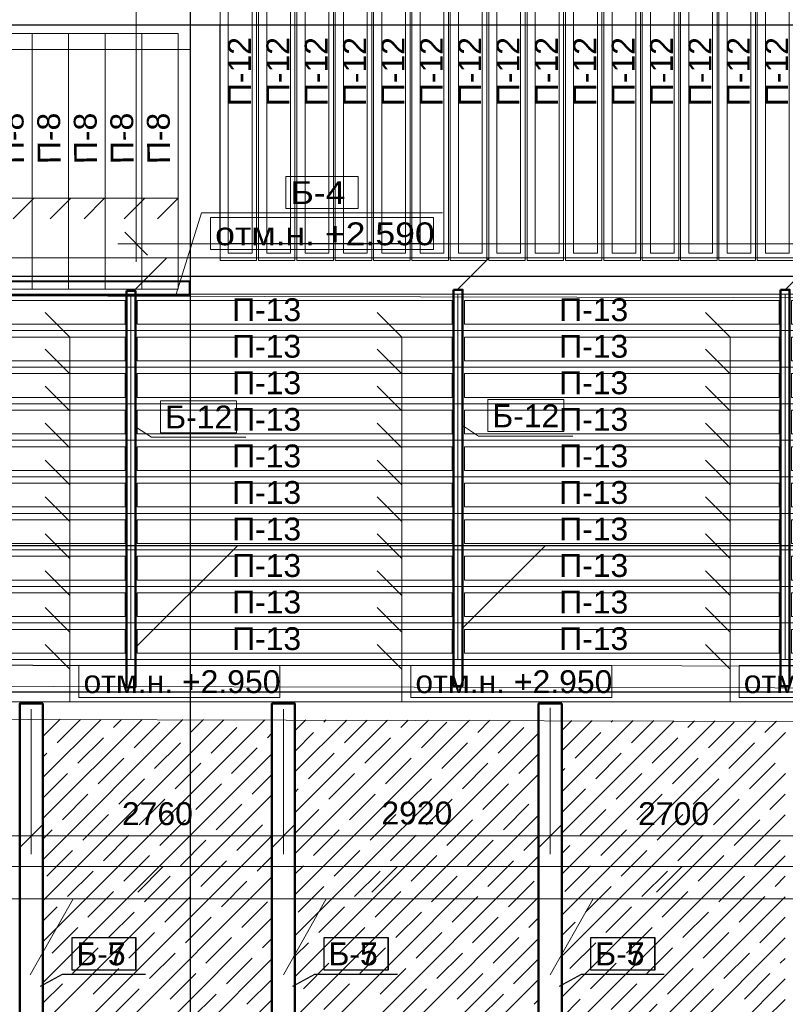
# Model space of a CAD drawing. Header units: millimetres. Extents: x -7161 to 110053, y -144197 to 45021.
# Tile 16 of 34: x 22684 to 31064, y 7383 to 18161. Entities that reach past the tile are written whole.
import ezdxf

# ---------------------------------------------------------------- set-up
doc = ezdxf.new("R2010")
doc.units = ezdxf.units.MM
for name, color, linetype, lineweight in [('Каркас', 130, 'Continuous', 50), ('Несущие стены', 10, 'Continuous', 40), ('Обмерные чертежи _09_02_2026_ 1 эт_dwg', 8, 'Continuous', 9), ('Оси', 7, 'Continuous', 9), ('Плита', 7, 'Continuous', 9), ('Размеры', 7, 'Continuous', 9), ('Стены', 7, 'Continuous', 9), ('Текст', 7, 'Continuous', 9), ('Штриховка', 7, 'Continuous', 9)]:
    doc.layers.add(name, color=color, linetype=linetype, lineweight=lineweight)
doc.styles.add('Arial', font='arial.ttf', dxfattribs={"height": 250})
doc.styles.add('Arial_2', font='arial.ttf', dxfattribs={"width": 1.11462, "height": 250})

# ---------------------------------------------------------------- blocks, each defined once
blk = doc.blocks.new('Обмерные чертежи _09_02_2026_ 1 эт_dwg_ось сокольники-2036289-Cхема демонтажа сборных ребристых плит перекрытия 1 этажа в осях _Г-Ж_1-3 и Г-Ж_10-12_')
at = {"layer": 'Оси', "color": 250, "lineweight": 30, "flags": 128}
for points in [[(-482816, 84678), (-482816, 80157), (-482816, 63892), (-482816, 56540), (-482816, 51884), (-482816, 45174), (-482816, 43179), (-482816, 36624), (-482816, 36124)], [(-445520, 61837), (-452018, 61837), (-455016, 61837), (-459017, 61837), (-462418, 61837), (-470317, 61837), (-482816, 61837), (-490714, 61837), (-493713, 61837), (-497864, 61837), (-500864, 61837), (-507364, 61837), (-513025, 61837), (-513525, 61837)], [(-445520, 59085), (-452018, 59085), (-455016, 59085), (-459017, 59085), (-462418, 59085), (-470317, 59085), (-482816, 59085), (-490714, 59085), (-493713, 59085), (-497864, 59085), (-500864, 59085), (-507364, 59085), (-513025, 59085), (-513525, 59085)], [(-445520, 54535), (-452018, 54535), (-455016, 54535), (-459017, 54535), (-462418, 54535), (-470317, 54535), (-482816, 54535), (-490714, 54535), (-493713, 54535), (-497864, 54535), (-500864, 54535), (-507364, 54535), (-513025, 54535), (-513525, 54535)]]:
    blk.add_lwpolyline(points, dxfattribs=at)
blk = doc.blocks.new('Обмерные чертежи _09_02_2026_ 1 эт_dwg__Oblique-2036290-Cхема демонтажа сборных ребристых плит перекрытия 1 этажа в осях _Г-Ж_1-3 и Г-Ж_10-12_')
at = {"layer": 'Размеры'}
blk.add_line((-0.5, -0.5), (0.5, 0.5), dxfattribs=at)
blk = doc.blocks.new('Обмерные чертежи _09_02_2026_ 1 эт_dwg__U3724-2036299-Cхема демонтажа сборных ребристых плит перекрытия 1 этажа в осях _Г-Ж_1-3 и Г-Ж_10-12_')
at = {"layer": 'Плита', "flags": 128}
for points in [[(200, 1925), (-200, 1925), (-200, -1925), (200, -1925)], [(150, 1855), (150, -1845), (-110, -1845), (-110, 1855)]]:
    blk.add_lwpolyline(points, close=True, dxfattribs=at)
at = {"layer": 'Текст', "insert": (-113, -235), "char_height": 250, "width": 902.89, "attachment_point": 1, "rotation": 90, "line_spacing_factor": 0.941778, "style": 'Arial'}
blk.add_mtext('П-12', dxfattribs=at)
blk = doc.blocks.new('Обмерные чертежи _09_02_2026_ 1 эт_dwg__U3725-2036300-Cхема демонтажа сборных ребристых плит перекрытия 1 этажа в осях _Г-Ж_1-3 и Г-Ж_10-12_')
for p in [(0, 0), (420, 0), (840, 0), (1260, 0), (1680, 0), (2100, 0), (2520, 0), (2940, 0), (3360, 0), (3780, 0), (4200, 0), (4620, 0), (5040, 0), (5460, 0), (5880, 0), (6300, 0), (6720, 0), (7140, 0), (7560, 0), (7980, 0), (8400, 0), (8820, 0), (9240, 0), (9660, 0), (10080, 0), (10500, 0), (10920, 0), (11340, 0)]:
    blk.add_blockref('Обмерные чертежи _09_02_2026_ 1 эт_dwg__U3724-2036299-Cхема демонтажа сборных ребристых плит перекрытия 1 этажа в осях _Г-Ж_1-3 и Г-Ж_10-12_', p)
blk = doc.blocks.new('Обмерные чертежи _09_02_2026_ 1 эт_dwg__U4563-2036307-Cхема демонтажа сборных ребристых плит перекрытия 1 этажа в осях _Г-Ж_1-3 и Г-Ж_10-12_')
at = {"layer": 'Плита', "flags": 128}
blk.add_lwpolyline([(200, 1400), (-200, 1400), (-200, -1400), (200, -1400)], close=True, dxfattribs=at)
at = {"layer": 'Текст', "insert": (-138, -32), "char_height": 250, "width": 670.28, "attachment_point": 1, "rotation": 90.6225, "line_spacing_factor": 0.941778, "style": 'Arial'}
blk.add_mtext('П-8', dxfattribs=at)
blk = doc.blocks.new('Обмерные чертежи _09_02_2026_ 1 эт_dwg__U4564-2036308-Cхема демонтажа сборных ребристых плит перекрытия 1 этажа в осях _Г-Ж_1-3 и Г-Ж_10-12_')
for p in [(0, 0), (400, 0), (800, 0), (1200, 0), (1600, 0), (2000, 0), (2400, 0), (2800, 0), (3200, 0), (3600, 0), (4000, 0), (4400, 0), (4800, 0), (5200, 0), (5600, 0), (6000, 0), (6400, 0), (6800, 0)]:
    blk.add_blockref('Обмерные чертежи _09_02_2026_ 1 эт_dwg__U4563-2036307-Cхема демонтажа сборных ребристых плит перекрытия 1 этажа в осях _Г-Ж_1-3 и Г-Ж_10-12_', p)
blk = doc.blocks.new('Обмерные чертежи _09_02_2026_ 1 эт_dwg_п-13-2036313-Cхема демонтажа сборных ребристых плит перекрытия 1 этажа в осях _Г-Ж_1-3 и Г-Ж_10-12_')
at = {"layer": 'Плита', "flags": 128}
for points in [[(-877675, -122608), (-874095, -122608), (-874095, -123008), (-877675, -123008)], [(-877605, -122678), (-874159, -122678), (-874159, -122938), (-877605, -122938)]]:
    blk.add_lwpolyline(points, close=True, dxfattribs=at)
at = {"layer": 'Текст', "insert": (-876567, -122654), "char_height": 250, "width": 902.89, "attachment_point": 1, "line_spacing_factor": 0.941778, "style": 'Arial'}
blk.add_mtext('П-13', dxfattribs=at)
blk = doc.blocks.new('Обмерные чертежи _09_02_2026_ 1 эт_dwg__U4610-2036314-Cхема демонтажа сборных ребристых плит перекрытия 1 этажа в осях _Г-Ж_1-3 и Г-Ж_10-12_')
blk.add_blockref('Обмерные чертежи _09_02_2026_ 1 эт_dwg_п-13-2036313-Cхема демонтажа сборных ребристых плит перекрытия 1 этажа в осях _Г-Ж_1-3 и Г-Ж_10-12_', (875885, 122808))
blk = doc.blocks.new('Обмерные чертежи _09_02_2026_ 1 эт_dwg__U4611-2036315-Cхема демонтажа сборных ребристых плит перекрытия 1 этажа в осях _Г-Ж_1-3 и Г-Ж_10-12_')
for p in [(0, 0), (3580, 0), (7160, 0), (10740, 0), (0, -400), (3580, -400), (7160, -400), (10740, -400), (0, -800), (3580, -800), (7160, -800), (10740, -800), (0, -1200), (3580, -1200), (7160, -1200), (10740, -1200), (0, -1600), (3580, -1600), (7160, -1600), (10740, -1600), (0, -2000), (3580, -2000), (7160, -2000), (10740, -2000), (0, -2400), (3580, -2400), (7160, -2400), (10740, -2400), (0, -2800), (3580, -2800), (7160, -2800), (10740, -2800), (0, -3200), (3580, -3200), (7160, -3200), (10740, -3200), (0, -3600), (3580, -3600), (7160, -3600), (10740, -3600)]:
    blk.add_blockref('Обмерные чертежи _09_02_2026_ 1 эт_dwg__U4610-2036314-Cхема демонтажа сборных ребристых плит перекрытия 1 этажа в осях _Г-Ж_1-3 и Г-Ж_10-12_', p)
blk = doc.blocks.new('Обмерные чертежи _09_02_2026_ 1 эт_dwg-2034936-Cхема демонтажа сборных ребристых плит перекрытия 1 этажа в осях _Г-Ж_1-3 и Г-Ж_10-12_')
at = {"lineweight": 9}
for p, q in [((-875384, -121783), (-875159, -121559)), ((-874978, -121783), (-874754, -121559)), ((-874607, -121783), (-874383, -121559)), ((-874168, -121783), (-873944, -121559)), ((-874045, -122554), (-873702, -122212)), ((-870515, -122554), (-870173, -122212)), ((-866935, -122560), (-866586, -122212)), ((-875034, -123212), (-874764, -123482)), ((-871400, -123212), (-871131, -123482)), ((-867806, -123212), (-867537, -123482)), ((-875034, -123616), (-874764, -123886)), ((-871400, -123616), (-871131, -123886)), ((-867806, -123616), (-867537, -123886)), ((-875034, -124020), (-874764, -124290)), ((-871400, -124020), (-871131, -124290)), ((-867806, -124020), (-867537, -124290)), ((-875034, -124424), (-874764, -124694)), ((-871400, -124424), (-871131, -124694)), ((-867806, -124424), (-867537, -124694)), ((-875034, -124828), (-874764, -125098)), ((-871400, -124828), (-871131, -125098)), ((-867806, -124828), (-867537, -125098)), ((-875034, -125232), (-874764, -125502)), ((-871400, -125232), (-871131, -125502)), ((-867806, -125232), (-867537, -125502)), ((-875034, -125636), (-874764, -125906)), ((-871400, -125636), (-871131, -125906)), ((-867806, -125636), (-867537, -125906)), ((-875034, -126040), (-874764, -126310)), ((-871400, -126040), (-871131, -126310)), ((-867806, -126040), (-867537, -126310)), ((-875034, -126444), (-874764, -126714)), ((-871400, -126444), (-871131, -126714)), ((-867806, -126444), (-867537, -126714)), ((-874021, -129153), (-873741, -128873)), ((-871457, -129153), (-871177, -128873)), ((-868342, -129153), (-868062, -128873)), ((-875197, -130060), (-874728, -129229)), ((-872425, -130060), (-871956, -129229)), ((-869505, -130060), (-869036, -129229))]:
    blk.add_line(p, q, dxfattribs=at)
at = {"color": 250, "lineweight": 30}
for p, q in [((-874045, -126477), (-872926, -125358)), ((-870465, -126265), (-869558, -125358))]:
    blk.add_line(p, q, dxfattribs=at)
at = {"lineweight": 9, "flags": 128}
for points in [[(-872398, -121670), (-871608, -121670), (-871608, -121320), (-872398, -121320)], [(-873223, -122120), (-870783, -122120), (-870783, -121770), (-873223, -121770)], [(-873770, -124125), (-872938, -124125), (-872938, -123775), (-873770, -123775)], [(-870190, -124113), (-869358, -124113), (-869358, -123763), (-870190, -123763)], [(-874664, -127022), (-872464, -127022), (-872464, -126672), (-874664, -126672)], [(-871031, -127022), (-868831, -127022), (-868831, -126672), (-871031, -126672)], [(-867437, -127022), (-865237, -127022), (-865237, -126672), (-867437, -126672)], [(-874743, -130003), (-874043, -130003), (-874043, -129653), (-874743, -129653)], [(-871983, -130003), (-871283, -130003), (-871283, -129653), (-871983, -129653)], [(-869063, -130003), (-868363, -130003), (-868363, -129653), (-869063, -129653)]]:
    blk.add_lwpolyline(points, close=True, dxfattribs=at)
for points in [[(-873803, -121783), (-873579, -121559), (-880944, -121559), (-883344, -121559)], [(-873599, -122608), (-873323, -121720), (-870683, -121720)], [(-880671, -122554), (-880328, -122212), (-852674, -122212), (-850268, -122212)], [(-875034, -122808), (-874764, -123078), (-874764, -127072), (-872364, -127072)], [(-871400, -122808), (-871131, -123078), (-871131, -127072), (-868731, -127072)], [(-867806, -122808), (-867537, -123078), (-867537, -127072), (-865137, -127072)], [(-870465, -124048), (-870290, -124163), (-869258, -124163)], [(-874045, -124060), (-873870, -124175), (-872838, -124175)], [(-851785, -129153), (-851505, -128873), (-882410, -128873), (-879991, -128873)], [(-850216, -129229), (-851060, -129229), (-880318, -129229), (-880787, -130060), (-880318, -129229)], [(-875084, -130185), (-874843, -130053), (-873943, -130053)], [(-872324, -130185), (-872083, -130053), (-871183, -130053)], [(-869404, -130185), (-869163, -130053), (-868263, -130053)]]:
    blk.add_lwpolyline(points, dxfattribs=at)
at = {"color": 250, "lineweight": 30, "flags": 128}
for points in [[(-880671, -126894), (-879136, -125358), (-852220, -125358), (-849814, -125358)], [(-875084, -130185), (-874843, -130053), (-873937, -130053)], [(-872324, -130185), (-872083, -130053), (-871177, -130053)], [(-869404, -130185), (-869163, -130053), (-868257, -130053)]]:
    blk.add_lwpolyline(points, dxfattribs=at)
for points in [[(-874743, -130003), (-874037, -130003), (-874037, -129653), (-874743, -129653)], [(-871983, -130003), (-871277, -130003), (-871277, -129653), (-871983, -129653)], [(-869063, -130003), (-868357, -130003), (-868357, -129653), (-869063, -129653)]]:
    blk.add_lwpolyline(points, close=True, dxfattribs=at)
at = {"layer": 'Каркас', "flags": 128}
blk.add_lwpolyline([(-880877, -122458), (-873450, -122471), (-873450, -122621), (-880877, -122608)], close=True, dxfattribs=at)
for points in [[(-874145, -122572), (-874045, -122572), (-874045, -126911), (-874145, -126911), (-874145, -122572)], [(-870565, -122560), (-870465, -122560), (-870465, -126899), (-870565, -126899), (-870565, -122560)], [(-866985, -122560), (-866885, -122560), (-866885, -126899), (-866985, -126899), (-866985, -122560)], [(-875058, -127091), (-875312, -127091), (-875312, -131420), (-875060, -131420), (-875060, -127091)], [(-872298, -127091), (-872552, -127091), (-872552, -131420), (-872300, -131420), (-872300, -127091)], [(-869378, -127091), (-869632, -127091), (-869632, -131420), (-869380, -131420), (-869380, -127091)]]:
    blk.add_lwpolyline(points, dxfattribs=at)
at = {"layer": 'Несущие стены', "color": 7, "lineweight": 9}
for p, q in [((-873123, -119664), (-873123, -122054)), ((-884714, -119932), (-873447, -119932)), ((-873447, -122056), (-860949, -122056)), ((-880730, -126657), (-875169, -126671))]:
    blk.add_line(p, q, dxfattribs=at)
at = {"layer": 'Несущие стены', "color": 7, "lineweight": 9, "flags": 128}
for points in [[(-880730, -126667), (-880734, -125598), (-880745, -122599), (-877775, -122622), (-860657, -122660), (-860676, -119892), (-853420, -119892), (-853420, -122631)], [(-860657, -122660), (-859234, -122649), (-853420, -122631), (-853392, -126700), (-858270, -126700), (-869694, -126675), (-875169, -126675)], [(-851357, -127819), (-853557, -127833), (-853557, -127309), (-858270, -127309), (-880875, -127249), (-880860, -127750), (-883806, -127750), (-883934, -127750), (-883949, -127750), (-883949, -128011), (-884365, -128011), (-884365, -127751), (-887912, -127751), (-889231, -127751), (-891289, -127751), (-891239, -139463)]]:
    blk.add_lwpolyline(points, dxfattribs=at)
at = {"layer": 'Плита', "flags": 128}
for points in [[(-880877, -122533), (-880863, -126894), (-853233, -126943), (-853233, -119804), (-849681, -119773), (-849665, -125560), (-849379, -125556)], [(-888639, -127614), (-881116, -127614), (-881116, -127072), (-853227, -127072), (-853227, -127585), (-842536, -127777), (-842536, -139936), (-849807, -139936), (-849807, -138019), (-884105, -138019), (-884105, -139841), (-891652, -139841), (-891721, -131500)]]:
    blk.add_lwpolyline(points, dxfattribs=at)
at = {"layer": 'Размеры'}
for p, q in [((-874037, -118044), (-874037, -122256)), ((-873367, -122056), (-874237, -122056)), ((-878285, -128539), (-874985, -128539)), ((-875385, -128539), (-872225, -128539)), ((-872625, -128539), (-869305, -128539)), ((-869705, -128539), (-866605, -128539)), ((-867005, -128539), (-863735, -128539))]:
    blk.add_line(p, q, dxfattribs=at)
at = {"layer": 'Размеры', "flags": 128}
for points in [[(-875185, -128739), (-875185, -127153)], [(-872425, -128739), (-872425, -127153)]]:
    blk.add_lwpolyline(points, close=True, dxfattribs=at)
blk.add_lwpolyline([(-869505, -127153), (-869505, -128739), (-869505, -127135)], dxfattribs=at)
at = {"layer": 'Стены'}
blk.add_line((-873123, -122054), (-870915, -122054), dxfattribs=at)
at = {"layer": 'Штриховка'}
for p, q in [((-875059, -129248), (-873077, -127267)), ((-875059, -129698), (-872629, -127268)), ((-875058, -127451), (-874869, -127262)), ((-875058, -127901), (-874421, -127264)), ((-875058, -128350), (-873973, -127265)), ((-875058, -128799), (-873525, -127266)), ((-874901, -127520), (-874645, -127263)), ((-874284, -127351), (-874197, -127264)), ((-873442, -127407), (-873301, -127266)), ((-872299, -129182), (-870389, -127273)), ((-872299, -129632), (-869941, -127274)), ((-872298, -127385), (-872181, -127269)), ((-872298, -127835), (-871733, -127270)), ((-872298, -128284), (-871285, -127271)), ((-872298, -128733), (-870837, -127272)), ((-871983, -127295), (-871957, -127269)), ((-871758, -127520), (-871509, -127270)), ((-871141, -127351), (-871061, -127271)), ((-870299, -127407), (-870165, -127273)), ((-869379, -128956), (-867701, -127279)), ((-869379, -129406), (-867253, -127280)), ((-869378, -127384), (-869269, -127275)), ((-869378, -127609), (-869045, -127276)), ((-869378, -128058), (-868597, -127277)), ((-869378, -128507), (-868149, -127278)), ((-868840, -127295), (-868821, -127276)), ((-868615, -127520), (-868373, -127277)), ((-867998, -127351), (-867925, -127278)), ((-867156, -127407), (-867029, -127281)), ((-874060, -127576), (-873779, -127295)), ((-873218, -127632), (-872937, -127351)), ((-870916, -127576), (-870636, -127295)), ((-870075, -127632), (-869794, -127351)), ((-867773, -127576), (-867493, -127295)), ((-874677, -127744), (-874396, -127464)), ((-872600, -127464), (-872552, -127415)), ((-872299, -130081), (-869632, -127414)), ((-872298, -127610), (-872095, -127407)), ((-871534, -127744), (-871253, -127464)), ((-869379, -129855), (-866932, -127408)), ((-869233, -127688), (-868952, -127407)), ((-868391, -127744), (-868110, -127464)), ((-873835, -127800), (-873554, -127520)), ((-872993, -127856), (-872713, -127576)), ((-870692, -127800), (-870411, -127520)), ((-867549, -127800), (-867268, -127520)), ((-875059, -130147), (-872552, -127640)), ((-875058, -127676), (-875014, -127632)), ((-874452, -127969), (-874172, -127688)), ((-872151, -127913), (-871871, -127632)), ((-871309, -127969), (-871029, -127688)), ((-869850, -127856), (-869632, -127639)), ((-869008, -127913), (-868728, -127632)), ((-868166, -127969), (-867886, -127688)), ((-873611, -128025), (-873330, -127744)), ((-870467, -128025), (-870187, -127744)), ((-869378, -127833), (-869345, -127800)), ((-867324, -128025), (-867044, -127744)), ((-875058, -128125), (-874789, -127856)), ((-874228, -128193), (-873947, -127913)), ((-872769, -128081), (-872552, -127865)), ((-872299, -130530), (-869632, -127863)), ((-871927, -128137), (-871646, -127856)), ((-871085, -128193), (-870804, -127913)), ((-869379, -130304), (-866932, -127857)), ((-868784, -128137), (-868503, -127856)), ((-867942, -128193), (-867661, -127913)), ((-873386, -128249), (-873105, -127969)), ((-872298, -128059), (-872264, -128025)), ((-870243, -128249), (-869962, -127969)), ((-869378, -128283), (-869120, -128025)), ((-875059, -130596), (-872553, -128089)), ((-874845, -128362), (-874565, -128081)), ((-874003, -128418), (-873723, -128137)), ((-871702, -128362), (-871422, -128081)), ((-870860, -128418), (-870580, -128137)), ((-868559, -128362), (-868279, -128081)), ((-867717, -128418), (-867437, -128137)), ((-867100, -128249), (-866933, -128082)), ((-873162, -128474), (-872881, -128193)), ((-872298, -128509), (-872039, -128249)), ((-870018, -128474), (-869738, -128193)), ((-869177, -128530), (-868896, -128249)), ((-874621, -128586), (-874340, -128305)), ((-873779, -128642), (-873498, -128362)), ((-872300, -130979), (-869633, -128312)), ((-871478, -128586), (-871197, -128305)), ((-870636, -128642), (-870355, -128362)), ((-869379, -130753), (-866933, -128307)), ((-868335, -128586), (-868054, -128305)), ((-867493, -128642), (-867212, -128362)), ((-875058, -128575), (-874958, -128474)), ((-872937, -128698), (-872656, -128418)), ((-872095, -128754), (-871814, -128474)), ((-868952, -128754), (-868671, -128474)), ((-875060, -131045), (-872553, -128539)), ((-874396, -128811), (-874116, -128530)), ((-871253, -128811), (-870973, -128530)), ((-869794, -128698), (-869633, -128537)), ((-868110, -128811), (-867830, -128530)), ((-873554, -128867), (-873274, -128586)), ((-870411, -128867), (-870131, -128586)), ((-869378, -128732), (-869289, -128642)), ((-867268, -128867), (-866988, -128586)), ((-875014, -128979), (-874733, -128698)), ((-874172, -129035), (-873891, -128754)), ((-872713, -128923), (-872553, -128763)), ((-872061, -131190), (-869633, -128762)), ((-871871, -128979), (-871590, -128698)), ((-871029, -129035), (-870748, -128754)), ((-869370, -131193), (-866933, -128756)), ((-868728, -128979), (-868447, -128698)), ((-867886, -129035), (-867605, -128754)), ((-873330, -129091), (-873049, -128811)), ((-872299, -128958), (-872207, -128867)), ((-870187, -129091), (-869906, -128811)), ((-869345, -129147), (-869064, -128867)), ((-874789, -129203), (-874509, -128923)), ((-874753, -131188), (-872553, -128988)), ((-873947, -129260), (-873667, -128979)), ((-871646, -129203), (-871365, -128923)), ((-870804, -129260), (-870524, -128979)), ((-868503, -129203), (-868222, -128923)), ((-867661, -129260), (-867380, -128979)), ((-867044, -129091), (-866933, -128980)), ((-873105, -129316), (-872825, -129035)), ((-872264, -129372), (-871983, -129091)), ((-869962, -129316), (-869682, -129035)), ((-869120, -129372), (-868840, -129091)), ((-874565, -129428), (-874284, -129147)), ((-873723, -129484), (-873442, -129203)), ((-871613, -131191), (-869633, -129211)), ((-871422, -129428), (-871141, -129147)), ((-870580, -129484), (-870299, -129203)), ((-868921, -131193), (-866933, -129205)), ((-868279, -129428), (-867998, -129147)), ((-867437, -129484), (-867156, -129203)), ((-875059, -129473), (-874901, -129316)), ((-872881, -129540), (-872600, -129260)), ((-872039, -129596), (-871758, -129316)), ((-868896, -129596), (-868615, -129316)), ((-874340, -129652), (-874060, -129372)), ((-874304, -131188), (-872553, -129437)), ((-873498, -129709), (-873218, -129428)), ((-871197, -129652), (-870916, -129372)), ((-870355, -129709), (-870075, -129428)), ((-869738, -129540), (-869633, -129436)), ((-868054, -129652), (-867773, -129372)), ((-867212, -129709), (-866933, -129430)), ((-874958, -129821), (-874677, -129540)), ((-871814, -129821), (-871534, -129540)), ((-869379, -129630), (-869233, -129484)), ((-868671, -129821), (-868391, -129540)), ((-874116, -129877), (-873835, -129596)), ((-873274, -129933), (-872993, -129652)), ((-871164, -131191), (-869633, -129660)), ((-870973, -129877), (-870692, -129596)), ((-870131, -129933), (-869850, -129652)), ((-868473, -131194), (-866933, -129654)), ((-867830, -129877), (-867549, -129596)), ((-874733, -130045), (-874452, -129765)), ((-872656, -129765), (-872553, -129662)), ((-872299, -129856), (-872151, -129709)), ((-871590, -130045), (-871309, -129765)), ((-869289, -129989), (-869008, -129709)), ((-868447, -130045), (-868166, -129765)), ((-873891, -130101), (-873611, -129821)), ((-870748, -130101), (-870467, -129821)), ((-867605, -130101), (-867324, -129821)), ((-873856, -131189), (-872553, -129886)), ((-873049, -130158), (-872769, -129877)), ((-872207, -130214), (-871927, -129933)), ((-869906, -130158), (-869633, -129885)), ((-869064, -130214), (-868784, -129933)), ((-866988, -129933), (-866933, -129879)), ((-874509, -130270), (-874228, -129989)), ((-873667, -130326), (-873386, -130045)), ((-871365, -130270), (-871085, -129989)), ((-870524, -130326), (-870243, -130045)), ((-868222, -130270), (-867942, -129989)), ((-867380, -130326), (-867100, -130045)), ((-875059, -130371), (-874845, -130158)), ((-872825, -130382), (-872554, -130111)), ((-871983, -130438), (-871702, -130158)), ((-870716, -131191), (-869634, -130109)), ((-868840, -130438), (-868559, -130158)), ((-868024, -131194), (-866934, -130104)), ((-874284, -130494), (-874003, -130214)), ((-873442, -130550), (-873162, -130270)), ((-871141, -130494), (-870860, -130214)), ((-870299, -130550), (-870018, -130270)), ((-867998, -130494), (-867717, -130214)), ((-873407, -131189), (-872554, -130335)), ((-869682, -130382), (-869634, -130334)), ((-869379, -130529), (-869177, -130326)), ((-868615, -130663), (-868335, -130382)), ((-867156, -130550), (-866934, -130328))]:
    blk.add_line(p, q, dxfattribs=at)
for name, p in [('Обмерные чертежи _09_02_2026_ 1 эт_dwg_ось сокольники-2036289-Cхема демонтажа сборных ребристых плит перекрытия 1 этажа в осях _Г-Ж_1-3 и Г-Ж_10-12_', (-390632, -181501)), ('Обмерные чертежи _09_02_2026_ 1 эт_dwg__U3725-2036300-Cхема демонтажа сборных ребристых плит перекрытия 1 этажа в осях _Г-Ж_1-3 и Г-Ж_10-12_', (-872919, -120315)), ('Обмерные чертежи _09_02_2026_ 1 эт_dwg__U4611-2036315-Cхема демонтажа сборных ребристых плит перекрытия 1 этажа в осях _Г-Ж_1-3 и Г-Ж_10-12_', (-875885, -122808))]:
    blk.add_blockref(name, p)
at = {"rotation": 0.001784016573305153}
blk.add_blockref('Обмерные чертежи _09_02_2026_ 1 эт_dwg__U4564-2036308-Cхема демонтажа сборных ребристых плит перекрытия 1 этажа в осях _Г-Ж_1-3 и Г-Ж_10-12_', (-880577, -121154), dxfattribs=at)
at = {"xscale": 250, "yscale": 250, "zscale": 250}
for p, rotation in [((-874037, -122056), 270), ((-875185, -128539), 180), ((-872425, -128539), 180), ((-869505, -128539), 180)]:
    blk.add_blockref('Обмерные чертежи _09_02_2026_ 1 эт_dwg__Oblique-2036290-Cхема демонтажа сборных ребристых плит перекрытия 1 этажа в осях _Г-Ж_1-3 и Г-Ж_10-12_', p, dxfattribs=dict(at, rotation=rotation))
for p in [(-875185, -128539), (-872425, -128539), (-869505, -128539)]:
    blk.add_blockref('Обмерные чертежи _09_02_2026_ 1 эт_dwg__Oblique-2036290-Cхема демонтажа сборных ребристых плит перекрытия 1 этажа в осях _Г-Ж_1-3 и Г-Ж_10-12_', p, dxfattribs=at)
at = {"lineweight": 9, "char_height": 250, "attachment_point": 1, "line_spacing_factor": 0.941778}
for s, insert, width, style in [('Б-4', (-872348, -121372), 700.89, 'Arial_2'), ('отм.н. +2.590', (-873173, -121823), 2809.68, 'Arial_2'), ('Б-12', (-873720, -123828), 875.35, 'Arial'), ('Б-12', (-870140, -123816), 875.35, 'Arial'), ('отм.н. +2.950', (-874614, -126725), 2577.07, 'Arial'), ('отм.н. +2.950', (-870981, -126725), 2577.07, 'Arial'), ('отм.н. +2.950', (-867387, -126725), 2577.07, 'Arial'), ('Б-5', (-874693, -129705), 642.74, 'Arial'), ('Б-5', (-871933, -129705), 642.74, 'Arial'), ('Б-5', (-869013, -129705), 642.74, 'Arial')]:
    blk.add_mtext(s, dxfattribs=dict(at, insert=insert, width=width, style=style))
at = {"lineweight": 30, "char_height": 250, "width": 642.74, "attachment_point": 1, "line_spacing_factor": 0.941778, "style": 'Arial'}
for insert in [(-874693, -129705), (-871933, -129705), (-869013, -129705)]:
    blk.add_mtext('Б-7', dxfattribs=dict(at, insert=insert))
at = {"layer": 'Размеры', "char_height": 250, "width": 930.44, "attachment_point": 2, "line_spacing_factor": 0.941778, "style": 'Arial'}
for s, insert in [('2760', (-873805, -128170)), ('2920', (-870965, -128163)), ('2700', (-868155, -128170))]:
    blk.add_mtext(s, dxfattribs=dict(at, insert=insert))

msp = doc.modelspace()

# ---------------------------------------------------------------- block references
at = {"layer": 'Обмерные чертежи _09_02_2026_ 1 эт_dwg', "color": 7}
msp.add_blockref('Обмерные чертежи _09_02_2026_ 1 эт_dwg-2034936-Cхема демонтажа сборных ребристых плит перекрытия 1 этажа в осях _Г-Ж_1-3 и Г-Ж_10-12_', (897996, 137765), dxfattribs=at)

doc.saveas('drawing.dxf')
